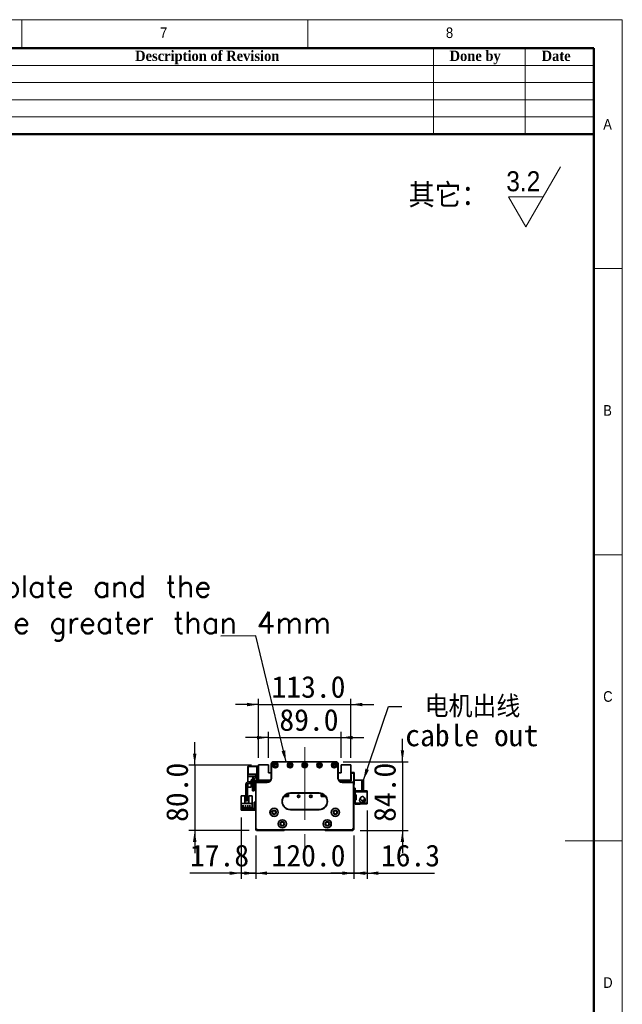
# Model space of a CAD drawing. Header units: millimetres. Extents: x 35 to 2905, y 35 to 2044.
# Tile 9 of 9: x 2167 to 2905, y 839 to 2044. Entities that reach past the tile are written whole.
import ezdxf

# ---------------------------------------------------------------- set-up
doc = ezdxf.new("R2010")
doc.units = ezdxf.units.MM
doc.header["$LTSCALE"] = 7
doc.linetypes.add('CENTERX2', pattern=[20.32, 12.7, -2.54, 2.54, -2.54])
doc.layers.add('黑色实线', color=7, linetype='Continuous')
doc.styles.add('SLDTEXTSTYLE0', font='Gothic.ttf', dxfattribs={"width": 0.913, "bigfont": 'bigfont'})
doc.styles.add('SLDTEXTSTYLE1', font='Gothic.ttf', dxfattribs={"width": 0.913})
doc.styles.add('SLDTEXTSTYLE2', font='timesbd.ttf', dxfattribs={"width": 0.933})
doc.styles.add('SLDTEXTSTYLE8', font='txt')
doc.styles.add('SLDTEXTSTYLE9', font='txt', dxfattribs={"bigfont": 'bigfont'})
doc.dimstyles.new('SLDDIMSTYLE0', dxfattribs={"dimtxt": 26.6, "dimasz": 14, "dimexe": 0, "dimexo": 0.0625, "dimgap": 6.65, "dimtad": 2, "dimdec": 1, "dimrnd": 1e-09, "dimzin": 4, "dimdsep": 46, "dimtxsty": 'SLDTEXTSTYLE8', "dimsah": 1, "dimcen": 0.09, "dimadec": 0, "dimazin": 1, "dimtfac": 1, "dimtdec": 1, "dimtmove": 0, "dimatfit": 0, "dimfxl": 0, "dimfrac": 2, "dimtolj": 1, "dimtzin": 12, "dimarcsym": 0})
doc.dimstyles.new('SLDDIMSTYLE1', dxfattribs={"dimtxt": 26.6, "dimasz": 14, "dimexe": 0, "dimexo": 0.0625, "dimgap": 6.65, "dimtad": 2, "dimdec": 1, "dimrnd": 1e-09, "dimzin": 12, "dimdsep": 46, "dimtxsty": 'SLDTEXTSTYLE8', "dimsah": 1, "dimcen": 0.09, "dimadec": 0, "dimazin": 3, "dimtfac": 1, "dimtdec": 1, "dimtmove": 0, "dimatfit": 0, "dimfxl": 0, "dimfrac": 2, "dimtolj": 1, "dimtzin": 12, "dimarcsym": 0})
doc.dimstyles.new('SLDDIMSTYLE2', dxfattribs={"dimtxt": 0.18, "dimasz": 14, "dimexe": 0, "dimexo": 0.0625, "dimgap": 0, "dimtad": 0, "dimtih": 1, "dimtoh": 1, "dimdec": 0, "dimrnd": 1e-09, "dimzin": 0, "dimdsep": 46, "dimtxsty": 'Standard', "dimsah": 1, "dimcen": 0.09, "dimadec": 0, "dimazin": 0, "dimtfac": 14, "dimtdec": 0, "dimtofl": 0, "dimtmove": 0, "dimatfit": 3, "dimfxl": 0, "dimfrac": 2, "dimtolj": 1, "dimtzin": 0, "dimarcsym": 0})

# ---------------------------------------------------------------- blocks, each defined once
blk = doc.blocks.new('SW_SFSYMBOL_0')
at = {"color": 0, "linetype": 'Continuous', "lineweight": 18}
for p, q in [((24, -36.7), (66.5, 36.8)), ((24, -36.7), (2.8, 0)), ((45.2, 0), (2.8, 0))]:
    blk.add_line(p, q, dxfattribs=at)
at = {"color": 0, "linetype": 'Continuous', "lineweight": 18, "insert": (0, 31.3), "char_height": 24.5, "attachment_point": 1, "style": 'SLDTEXTSTYLE1'}
blk.add_mtext('3.2', dxfattribs=at)
blk = doc.blocks.new('_D')
at = {"layer": '黑色实线'}
for p, q in [((2456.3, 1045.8), (2456.3, 992.9)), ((2576.3, 1045.8), (2576.3, 992.9)), ((2456.3, 999.9), (2428.3, 999.9)), ((2456.3, 999.9), (2576.3, 999.9)), ((2576.3, 999.9), (2604.3, 999.9))]:
    blk.add_line(p, q, dxfattribs=at)
for points in [[(2456.3, 999.9), (2442.3, 1002), (2442.3, 997.8)], [(2576.3, 999.9), (2590.3, 997.8), (2590.3, 1002)]]:
    blk.add_solid(points, dxfattribs=at)
at = {"layer": '黑色实线', "insert": (2475.7, 1034.8), "char_height": 26.6, "attachment_point": 1, "style": 'SLDTEXTSTYLE8'}
blk.add_mtext('120.0', dxfattribs=at)
blk = doc.blocks.new('_D_1')
at = {"layer": '黑色实线'}
for p, q in [((2438.5, 1068), (2438.5, 992.9)), ((2456.3, 1045.8), (2456.3, 992.9)), ((2438.5, 999.9), (2375.9, 999.9)), ((2438.5, 999.9), (2456.3, 999.9)), ((2456.3, 999.9), (2484.3, 999.9))]:
    blk.add_line(p, q, dxfattribs=at)
for points in [[(2438.5, 999.9), (2424.5, 1002), (2424.5, 997.8)], [(2456.3, 999.9), (2470.3, 997.8), (2470.3, 1002)]]:
    blk.add_solid(points, dxfattribs=at)
at = {"layer": '黑色实线', "insert": (2375.9, 1034.8), "char_height": 26.6, "attachment_point": 1, "style": 'SLDTEXTSTYLE8'}
blk.add_mtext('17.8', dxfattribs=at)
blk = doc.blocks.new('_D_2')
at = {"layer": '黑色实线'}
for p, q in [((2635.9, 1136.2), (2635.9, 1164.2)), ((2563.2, 1136.2), (2642.9, 1136.2)), ((2635.9, 1136.2), (2635.9, 1052.2)), ((2584.2, 1052.2), (2642.9, 1052.2)), ((2635.9, 1052.2), (2635.9, 1024.2))]:
    blk.add_line(p, q, dxfattribs=at)
for points in [[(2635.9, 1136.2), (2638, 1150.2), (2633.8, 1150.2)], [(2635.9, 1052.2), (2633.8, 1038.2), (2638, 1038.2)]]:
    blk.add_solid(points, dxfattribs=at)
at = {"layer": '黑色实线', "insert": (2601, 1062.6), "char_height": 26.6, "attachment_point": 1, "rotation": 90, "style": 'SLDTEXTSTYLE8'}
blk.add_mtext('84.0', dxfattribs=at)
blk = doc.blocks.new('_D_3')
at = {"layer": '黑色实线'}
for p, q in [((2381.7, 1132.2), (2381.7, 1160.2)), ((2451, 1132.2), (2374.7, 1132.2)), ((2381.7, 1132.2), (2381.7, 1052.2)), ((2448.5, 1052.2), (2374.7, 1052.2)), ((2381.7, 1052.2), (2381.7, 1024.2))]:
    blk.add_line(p, q, dxfattribs=at)
for points in [[(2381.7, 1132.2), (2383.8, 1146.2), (2379.6, 1146.2)], [(2381.7, 1052.2), (2379.6, 1038.2), (2383.8, 1038.2)]]:
    blk.add_solid(points, dxfattribs=at)
at = {"layer": '黑色实线', "insert": (2346.8, 1062.6), "char_height": 26.6, "attachment_point": 1, "rotation": 90, "style": 'SLDTEXTSTYLE8'}
blk.add_mtext('80.0', dxfattribs=at)
blk = doc.blocks.new('_D_4')
at = {"layer": '黑色实线'}
for p, q in [((2459.8, 1206.2), (2431.8, 1206.2)), ((2459.8, 1141.1), (2459.8, 1213.2)), ((2459.8, 1206.2), (2572.8, 1206.2)), ((2572.8, 1141.1), (2572.8, 1213.2)), ((2572.8, 1206.2), (2600.8, 1206.2))]:
    blk.add_line(p, q, dxfattribs=at)
for points in [[(2459.8, 1206.2), (2445.8, 1208.3), (2445.8, 1204.1)], [(2572.8, 1206.2), (2586.8, 1204.1), (2586.8, 1208.3)]]:
    blk.add_solid(points, dxfattribs=at)
at = {"layer": '黑色实线', "insert": (2475.7, 1241.1), "char_height": 26.6, "attachment_point": 1, "style": 'SLDTEXTSTYLE8'}
blk.add_mtext('113.0', dxfattribs=at)
blk = doc.blocks.new('_D_5')
at = {"layer": '黑色实线'}
for p, q in [((2471.8, 1141.1), (2471.8, 1172.8)), ((2560.8, 1141.1), (2560.8, 1172.8)), ((2471.8, 1165.8), (2443.8, 1165.8)), ((2471.8, 1165.8), (2560.8, 1165.8)), ((2560.8, 1165.8), (2588.8, 1165.8))]:
    blk.add_line(p, q, dxfattribs=at)
for points in [[(2471.8, 1165.8), (2457.8, 1167.9), (2457.8, 1163.7)], [(2560.8, 1165.8), (2574.8, 1163.7), (2574.8, 1167.9)]]:
    blk.add_solid(points, dxfattribs=at)
at = {"layer": '黑色实线', "insert": (2485.3, 1200.7), "char_height": 26.6, "attachment_point": 1, "style": 'SLDTEXTSTYLE8'}
blk.add_mtext('89.0', dxfattribs=at)
blk = doc.blocks.new('_D_6')
at = {"layer": '黑色实线'}
for p, q in [((2592.6, 1076.6), (2592.6, 992.9)), ((2576.3, 1044.3), (2576.3, 992.9)), ((2576.3, 999.9), (2548.3, 999.9)), ((2592.6, 999.9), (2576.3, 999.9)), ((2592.6, 999.9), (2675.2, 999.9))]:
    blk.add_line(p, q, dxfattribs=at)
for points in [[(2576.3, 999.9), (2562.3, 1002), (2562.3, 997.8)], [(2592.6, 999.9), (2606.6, 997.8), (2606.6, 1002)]]:
    blk.add_solid(points, dxfattribs=at)
at = {"layer": '黑色实线', "insert": (2609.6, 1034.8), "char_height": 26.6, "attachment_point": 1, "style": 'SLDTEXTSTYLE8'}
blk.add_mtext('16.3', dxfattribs=at)
blk = doc.blocks.new('SW_NOTE_3')
at = {"layer": '黑色实线', "color": 0, "char_height": 26.6, "attachment_point": 1}
for s, insert, style in [(' 电机出线', (4.1, 13.4), 'SLDTEXTSTYLE9'), ('cable out', (4.1, -21.8), 'SLDTEXTSTYLE8')]:
    blk.add_mtext(s, dxfattribs=dict(at, insert=insert, style=style))
blk = doc.blocks.new('SW_NOTE_4')
at = {"layer": '黑色实线', "color": 0, "insert": (-867.3, 74.1), "char_height": 26.6, "attachment_point": 1, "style": 'SLDTEXTSTYLE9'}
blk.add_mtext('The distance between the load plate and the \\Psteel belt protection belt shall be greater than 4mm', dxfattribs=at)

msp = doc.modelspace()

# ---------------------------------------------------------------- linework, layer by layer
at = {"color": 7, "linetype": 'Continuous', "lineweight": 18}
for p, q in [((2905, 2044), (35, 2044)), ((2170, 2044), (2170, 2009)), ((2520, 2009), (2520, 2044)), ((2905, 35), (2905, 2044)), ((70, 2009), (2870, 2009)), ((2674, 2009), (2674, 1904)), ((2786, 2009), (2786, 1904)), ((2870, 2009), (2870, 1904)), ((2870, 2009), (2870, 70)), ((2030, 1988), (2870, 1988)), ((2030, 1967), (2870, 1967)), ((2030, 1946), (2870, 1946)), ((2030, 1925), (2870, 1925)), ((2905, 1739.5), (2870, 1739.5)), ((2870, 1389.5), (2905, 1389.5)), ((2905, 1039.5), (2835, 1039.5))]:
    msp.add_line(p, q, dxfattribs=at)
at = {"color": 7, "linetype": 'Continuous', "lineweight": 50}
for p, q in [((2870, 2009), (70, 2009)), ((2870, 2009), (2870, 70)), ((2870, 1904), (2030, 1904))]:
    msp.add_line(p, q, dxfattribs=at)
at = {"color": 7, "linetype": 'Continuous', "lineweight": 35}
for p, q in [((2475.33, 1133.43), (2475.33, 1131.43)), ((2475.33, 1133.43), (2475.36, 1133.43)), ((2475.35, 1133.23), (2475.65, 1133.23)), ((2475.35, 1116.23), (2475.35, 1133.23)), ((2475.65, 1133.23), (2475.65, 1116.23)), ((2478.35, 1136.23), (2478.35, 1135.93)), ((2478.35, 1136.23), (2554.35, 1136.23)), ((2554.35, 1135.93), (2478.35, 1135.93)), ((2554.35, 1136.23), (2554.35, 1135.93)), ((2557.05, 1116.23), (2557.05, 1133.23)), ((2557.35, 1133.23), (2557.05, 1133.23)), ((2557.34, 1133.43), (2557.37, 1133.43)), ((2557.35, 1133.23), (2557.35, 1116.23)), ((2557.37, 1133.43), (2557.37, 1131.43)), ((2446.55, 1120.73), (2457.85, 1120.73)), ((2446.55, 1118.13), (2446.55, 1120.73)), ((2447.15, 1130.73), (2446.85, 1130.43)), ((2447.15, 1130.43), (2446.85, 1130.3)), ((2446.85, 1130.3), (2446.85, 1130.43)), ((2446.85, 1121.15), (2446.85, 1130.3)), ((2447.15, 1121.03), (2446.85, 1121.15)), ((2446.85, 1121.03), (2446.85, 1121.15)), ((2446.85, 1121.03), (2447.15, 1120.73)), ((2447.15, 1130.73), (2447.15, 1130.43)), ((2447.15, 1130.73), (2457.85, 1130.73)), ((2447.15, 1130.43), (2447.15, 1121.03)), ((2457.85, 1130.43), (2447.15, 1130.43)), ((2447.15, 1121.03), (2457.85, 1121.03)), ((2447.15, 1121.03), (2447.15, 1120.73)), ((2457.85, 1129.73), (2457.85, 1130.73)), ((2457.85, 1130.73), (2459.85, 1130.73)), ((2459.85, 1129.73), (2457.85, 1129.73)), ((2457.85, 1129.73), (2457.85, 1121.23)), ((2457.85, 1121.23), (2459.85, 1121.23)), ((2457.85, 1120.23), (2457.85, 1121.23)), ((2459.85, 1120.23), (2457.85, 1120.23)), ((2457.85, 1120.23), (2457.85, 1113.23)), ((2471.85, 1132.23), (2459.85, 1132.23)), ((2459.85, 1132.23), (2459.85, 1113.73)), ((2471.85, 1122.73), (2471.85, 1132.23)), ((2475.35, 1122.73), (2471.85, 1122.73)), ((2475.33, 1131.43), (2475.35, 1131.43)), ((2557.37, 1131.43), (2557.35, 1131.43)), ((2560.85, 1122.73), (2557.35, 1122.73)), ((2560.85, 1132.23), (2560.85, 1122.73)), ((2572.85, 1132.23), (2560.85, 1132.23)), ((2572.85, 1113.73), (2572.85, 1132.23)), ((2572.85, 1123.23), (2576.55, 1123.23)), ((2576.55, 1122.23), (2572.85, 1122.23)), ((2572.85, 1120.73), (2573.35, 1120.73)), ((2573.35, 1120.73), (2573.35, 1112.73)), ((2576.55, 1122.23), (2576.55, 1123.23)), ((2576.55, 1123.23), (2576.85, 1122.93)), ((2576.55, 1109.23), (2576.55, 1122.23)), ((2576.85, 1122.1), (2576.55, 1122.23)), ((2576.85, 1122.93), (2576.85, 1122.1)), ((2576.85, 1122.1), (2576.85, 1109.35)), ((2444.35, 1108.23), (2444.35, 1089.23)), ((2446.35, 1108.23), (2446.35, 1089.23)), ((2446.55, 1118.13), (2454.21, 1118.13)), ((2446.55, 1111.47), (2446.55, 1118.13)), ((2446.55, 1105.23), (2446.55, 1108.97)), ((2456.35, 1111.73), (2447.85, 1111.73)), ((2456.35, 1109.73), (2447.85, 1109.73)), ((2450.85, 1114.23), (2452.35, 1114.23)), ((2450.85, 1111.73), (2450.85, 1114.23)), ((2450.85, 1105.23), (2450.85, 1109.73)), ((2452.35, 1114.75), (2452.35, 1111.73)), ((2452.35, 1109.73), (2452.35, 1108.73)), ((2452.35, 1108.73), (2454.35, 1108.73)), ((2452.35, 1100.73), (2452.35, 1108.73)), ((2454.35, 1114.73), (2454.35, 1111.73)), ((2454.35, 1114.23), (2455.85, 1114.23)), ((2454.35, 1109.73), (2454.35, 1108.73)), ((2454.35, 1108.73), (2454.35, 1100.73)), ((2455.85, 1114.23), (2455.85, 1111.73)), ((2455.85, 1109.73), (2455.85, 1105.23)), ((2456.65, 1109.73), (2456.35, 1109.73)), ((2456.35, 1054.73), (2456.35, 1109.73)), ((2456.65, 1109.73), (2456.65, 1054.85)), ((2457.85, 1110.93), (2457.85, 1111.23)), ((2457.85, 1111.23), (2470.35, 1111.23)), ((2470.35, 1110.93), (2457.85, 1110.93)), ((2459.85, 1113.73), (2474.68, 1113.73)), ((2459.85, 1113.73), (2459.85, 1113.23)), ((2460.15, 1111.23), (2460.15, 1113.73)), ((2460.84, 1112.73), (2461.84, 1113.73)), ((2460.84, 1112.73), (2460.84, 1111.23)), ((2461.44, 1111.68), (2462.39, 1112.63)), ((2461.44, 1111.23), (2461.44, 1111.68)), ((2473.82, 1112.63), (2462.39, 1112.63)), ((2470.35, 1110.93), (2470.35, 1111.23)), ((2472.77, 1113.73), (2472.98, 1113.52)), ((2474.35, 1113.23), (2473.68, 1113.23)), ((2475.65, 1116.23), (2475.35, 1116.23)), ((2557.35, 1116.23), (2557.05, 1116.23)), ((2558.02, 1113.73), (2572.85, 1113.73)), ((2559.02, 1113.23), (2558.35, 1113.23)), ((2570.3, 1112.63), (2558.88, 1112.63)), ((2559.93, 1113.73), (2559.72, 1113.52)), ((2559.72, 1113.52), (2559.93, 1113.73)), ((2559.72, 1113.52), (2559.72, 1113.52)), ((2562.35, 1111.23), (2562.35, 1110.93)), ((2562.35, 1111.23), (2574.85, 1111.23)), ((2574.85, 1110.93), (2562.35, 1110.93)), ((2570.3, 1112.63), (2571.25, 1111.68)), ((2571.85, 1112.73), (2570.85, 1113.73)), ((2571.25, 1111.23), (2571.25, 1111.68)), ((2573.35, 1112.73), (2571.85, 1112.73)), ((2571.85, 1111.23), (2571.85, 1112.73)), ((2573.35, 1113.73), (2572.85, 1113.73)), ((2574.85, 1111.23), (2574.85, 1110.93)), ((2576.05, 1054.85), (2576.05, 1109.73)), ((2576.35, 1109.73), (2576.05, 1109.73)), ((2576.35, 1109.73), (2576.35, 1054.73)), ((2576.35, 1109.23), (2576.55, 1109.23)), ((2576.55, 1108.23), (2576.35, 1108.23)), ((2576.85, 1109.35), (2576.55, 1109.23)), ((2576.55, 1108.23), (2576.55, 1109.23)), ((2576.85, 1108.53), (2576.55, 1108.23)), ((2586.25, 1113.73), (2576.85, 1113.73)), ((2576.85, 1109.35), (2576.85, 1108.53)), ((2586.25, 1100.73), (2586.25, 1113.73)), ((2586.25, 1113.73), (2588.25, 1113.73)), ((2588.25, 1113.73), (2588.25, 1100.73)), ((2450.85, 1105.23), (2446.55, 1105.23)), ((2454.35, 1100.73), (2452.35, 1100.73)), ((2456.35, 1105.23), (2455.85, 1105.23)), ((2494.24, 1094.87), (2494.24, 1096.6)), ((2494.84, 1095.33), (2494.84, 1096.89)), ((2496.35, 1093.83), (2496.35, 1097.41)), ((2498.85, 1098.03), (2533.85, 1098.03)), ((2498.85, 1098.03), (2498.85, 1097.73)), ((2533.85, 1097.73), (2498.85, 1097.73)), ((2533.85, 1098.03), (2533.85, 1097.73)), ((2536.35, 1097.41), (2536.35, 1093.83)), ((2537.35, 1097.09), (2537.35, 1093.93)), ((2538.15, 1096.75), (2538.15, 1095.03)), ((2538.15, 1096.75), (2538.15, 1095.03)), ((2538.45, 1094.87), (2538.45, 1096.6)), ((2538.45, 1094.87), (2538.45, 1096.6)), ((2578.25, 1103.73), (2576.35, 1103.73)), ((2578.25, 1100.73), (2578.25, 1103.73)), ((2586.25, 1100.73), (2578.25, 1100.73)), ((2578.25, 1100.73), (2578.25, 1099.53)), ((2578.25, 1095.53), (2578.25, 1099.53)), ((2578.25, 1099.53), (2592.65, 1099.53)), ((2584.25, 1100.73), (2584.25, 1100.53)), ((2592.65, 1100.53), (2584.25, 1100.53)), ((2588.25, 1100.73), (2586.25, 1100.73)), ((2592.65, 1100.53), (2592.65, 1099.53)), ((2592.65, 1099.53), (2592.65, 1085.53)), ((2438.55, 1094.42), (2442.85, 1094.42)), ((2438.55, 1094.42), (2438.55, 1085.12)), ((2452.15, 1085.12), (2438.55, 1085.12)), ((2438.55, 1085.12), (2438.55, 1078.92)), ((2442.85, 1085.42), (2442.85, 1094.42)), ((2447.85, 1085.42), (2442.85, 1085.42)), ((2444.35, 1088.23), (2444.35, 1089.23)), ((2444.35, 1089.23), (2446.35, 1089.23)), ((2446.35, 1088.23), (2444.35, 1088.23)), ((2446.35, 1089.23), (2446.35, 1088.23)), ((2447.85, 1094.42), (2447.85, 1085.42)), ((2447.85, 1094.42), (2452.15, 1094.42)), ((2452.15, 1094.42), (2452.15, 1085.12)), ((2452.15, 1078.92), (2452.15, 1085.12)), ((2454.35, 1086.92), (2456.35, 1086.92)), ((2454.35, 1085.92), (2454.35, 1086.92)), ((2456.35, 1085.92), (2454.35, 1085.92)), ((2454.35, 1077.92), (2454.35, 1085.92)), ((2490.93, 1093.83), (2496.35, 1093.83)), ((2491, 1093.93), (2496.35, 1093.93)), ((2493.6, 1094.23), (2491.25, 1094.23)), ((2494.24, 1094.87), (2493.6, 1094.23)), ((2493.74, 1094.23), (2493.6, 1094.23)), ((2493.74, 1094.23), (2494.84, 1095.33)), ((2536.35, 1093.93), (2541.7, 1093.93)), ((2536.35, 1093.83), (2541.77, 1093.83)), ((2538.15, 1095.03), (2538.95, 1094.23)), ((2538.15, 1095.03), (2538.15, 1095.03)), ((2538.95, 1094.23), (2538.15, 1095.03)), ((2539.1, 1094.23), (2538.45, 1094.87)), ((2538.45, 1094.87), (2539.1, 1094.23)), ((2538.45, 1094.87), (2538.45, 1094.87)), ((2539.1, 1094.23), (2538.95, 1094.23)), ((2538.95, 1094.23), (2538.95, 1094.23)), ((2541.45, 1094.23), (2539.1, 1094.23)), ((2579.25, 1095.53), (2578.25, 1095.53)), ((2578.25, 1095.53), (2578.25, 1095.03)), ((2578.25, 1095.03), (2578.25, 1090.03)), ((2579.25, 1095.03), (2578.25, 1095.03)), ((2578.25, 1089.53), (2578.25, 1090.03)), ((2578.25, 1090.03), (2579.25, 1090.03)), ((2578.25, 1085.53), (2578.25, 1089.53)), ((2578.25, 1089.53), (2579.25, 1089.53)), ((2592.65, 1085.53), (2578.25, 1085.53)), ((2578.25, 1085.53), (2578.25, 1084.33)), ((2584.25, 1084.33), (2578.25, 1084.33)), ((2579.25, 1089.53), (2579.25, 1095.53)), ((2583.7, 1090.32), (2583.6, 1089.53)), ((2583.93, 1090.96), (2583.8, 1090.64)), ((2583.81, 1091.1), (2583.84, 1091.12)), ((2583.84, 1087.94), (2583.81, 1087.95)), ((2583.84, 1091.12), (2584.23, 1091.69)), ((2584, 1091.04), (2583.84, 1091.12)), ((2583.97, 1090.94), (2583.84, 1091)), ((2584.25, 1084.53), (2592.65, 1084.53)), ((2584.25, 1084.53), (2584.25, 1084.33)), ((2589.14, 1090.08), (2589.17, 1090.1)), ((2592.65, 1085.53), (2592.65, 1084.53)), ((2438.55, 1076.92), (2438.55, 1078.92)), ((2438.55, 1078.92), (2439.55, 1078.92)), ((2439.55, 1076.92), (2438.55, 1076.92)), ((2438.85, 1080.22), (2438.85, 1079.52)), ((2451.85, 1080.22), (2438.85, 1080.22)), ((2438.85, 1079.52), (2451.85, 1079.52)), ((2439.55, 1078.92), (2439.55, 1076.92)), ((2453.35, 1078.92), (2439.55, 1078.92)), ((2453.35, 1076.92), (2439.55, 1076.92)), ((2442.29, 1082.47), (2439.79, 1082.47)), ((2439.79, 1082.47), (2439.79, 1082.17)), ((2439.79, 1082.17), (2442.29, 1082.17)), ((2442.29, 1082.17), (2442.29, 1082.47)), ((2443.33, 1082.47), (2443.33, 1082.17)), ((2444.83, 1082.47), (2443.33, 1082.47)), ((2443.33, 1082.17), (2444.83, 1082.17)), ((2444.83, 1082.17), (2444.83, 1082.47)), ((2447.37, 1082.47), (2445.87, 1082.47)), ((2445.87, 1082.47), (2445.87, 1082.17)), ((2445.87, 1082.17), (2447.37, 1082.17)), ((2447.37, 1082.17), (2447.37, 1082.47)), ((2449.91, 1082.47), (2448.41, 1082.47)), ((2448.41, 1082.47), (2448.41, 1082.17)), ((2448.41, 1082.17), (2449.91, 1082.17)), ((2449.91, 1082.17), (2449.91, 1082.47)), ((2451.85, 1079.52), (2451.85, 1080.22)), ((2453.35, 1078.92), (2453.35, 1076.92)), ((2454.35, 1077.92), (2456.35, 1077.92)), ((2454.35, 1076.92), (2454.35, 1077.92)), ((2456.35, 1076.92), (2454.35, 1076.92)), ((2498.85, 1077.73), (2498.85, 1077.43)), ((2498.85, 1077.73), (2533.85, 1077.73)), ((2533.85, 1077.43), (2498.85, 1077.43)), ((2533.85, 1077.73), (2533.85, 1077.43)), ((2456.65, 1054.85), (2456.35, 1054.73)), ((2458.35, 1052.73), (2456.35, 1054.73)), ((2456.35, 1053.23), (2456.35, 1054.73)), ((2457.35, 1052.23), (2456.35, 1053.23)), ((2456.65, 1054.85), (2458.47, 1053.03)), ((2491.35, 1052.23), (2457.35, 1052.23)), ((2458.47, 1053.03), (2458.35, 1052.73)), ((2574.35, 1052.73), (2458.35, 1052.73)), ((2458.47, 1053.03), (2574.23, 1053.03)), ((2491.35, 1052.23), (2491.85, 1052.73)), ((2541.35, 1052.23), (2540.85, 1052.73)), ((2575.35, 1052.23), (2541.35, 1052.23)), ((2574.23, 1053.03), (2576.05, 1054.85)), ((2574.23, 1053.03), (2574.35, 1052.73)), ((2576.35, 1054.73), (2574.35, 1052.73)), ((2575.35, 1052.23), (2576.35, 1053.23)), ((2576.05, 1054.85), (2576.35, 1054.73)), ((2576.35, 1053.23), (2576.35, 1054.73))]:
    msp.add_line(p, q, dxfattribs=at)
at = {"color": 7, "linetype": 'Continuous', "lineweight": 35, "flags": 128}
msp.add_lwpolyline([(2453.35, 1076.92), (2453.94, 1076.98), (2454.35, 1077.09)], dxfattribs=at)
at = {"color": 7, "linetype": 'Continuous', "lineweight": 35}
for centre, radius in [((2480.35, 1131.98), 3.25), ((2480.35, 1131.98), 3), ((2480.35, 1131.98), 1.6), ((2480.35, 1131.98), 1.25), ((2498.35, 1131.98), 3.25), ((2498.35, 1131.98), 3), ((2498.35, 1131.98), 1.6), ((2498.35, 1131.98), 1.25), ((2516.35, 1131.98), 3.25), ((2516.35, 1131.98), 3), ((2516.35, 1131.98), 1.6), ((2516.35, 1131.98), 1.25), ((2534.35, 1131.98), 3.25), ((2534.35, 1131.98), 3), ((2534.35, 1131.98), 1.6), ((2534.35, 1131.98), 1.25), ((2552.35, 1131.98), 3.25), ((2552.35, 1131.98), 3), ((2552.35, 1131.98), 1.6), ((2552.35, 1131.98), 1.25), ((2508.85, 1093.93), 1.53), ((2508.85, 1093.93), 1.25), ((2523.85, 1093.93), 1.53), ((2523.85, 1093.93), 1.25), ((2478.85, 1074.26), 5.03), ((2478.85, 1074.26), 5), ((2478.85, 1074.26), 2.65), ((2478.85, 1074.26), 2.1), ((2553.85, 1074.26), 5.03), ((2553.85, 1074.26), 5), ((2553.85, 1074.26), 2.65), ((2553.85, 1074.26), 2.1), ((2488.85, 1060.26), 5.03), ((2488.85, 1060.26), 5), ((2488.85, 1060.26), 2.65), ((2488.85, 1060.26), 2.1), ((2543.85, 1060.26), 5.03), ((2543.85, 1060.26), 5), ((2543.85, 1060.26), 2.65), ((2543.85, 1060.26), 2.1)]:
    msp.add_circle(centre, radius, dxfattribs=at)
for centre, radius, start, end in [((2478.35, 1133.23), 3, 90, 180), ((2478.35, 1133.23), 2.7, 90, 180), ((2554.35, 1133.23), 3, 0, 90), ((2554.35, 1133.23), 2.7, 0, 90), ((2455.85, 1120.73), 2, 274.78019, 0), ((2447.85, 1108.23), 3.5, 90, 180), ((2447.85, 1108.23), 1.5, 90, 180), ((2456.35, 1114.75), 4, 94.78019, 180), ((2456.35, 1114.73), 2, 94.78019, 180), ((2455.85, 1120.7), 4, 274.78019, 300), ((2456.35, 1113.23), 1.5, 270, 0), ((2457.85, 1109.73), 1.5, 90, 180), ((2457.85, 1109.73), 1.2, 90, 180), ((2456.35, 1113.23), 3.5, 325.1501, 0), ((2470.35, 1116.23), 5.3, 270, 0), ((2470.35, 1116.23), 5, 270, 0), ((2473.68, 1114.23), 1, 224.99989, 270), ((2562.35, 1116.23), 5.3, 180, 270), ((2562.35, 1116.23), 5, 180, 270), ((2559.02, 1114.23), 1, 270, 315.00006), ((2559.02, 1114.23), 1, 270, 315.00006), ((2574.85, 1109.73), 1.5, 0, 90), ((2574.85, 1109.73), 1.2, 0, 90), ((2498.85, 1087.73), 10.3, 90, 270), ((2498.85, 1087.73), 10, 90, 270), ((2533.85, 1087.73), 10.3, 270, 90), ((2533.85, 1087.73), 10, 270, 90), ((2586.85, 1089.53), 3.4, 207.88541, 44.31348), ((2586.85, 1089.53), 3.45, 237.57421, 0), ((2586.85, 1089.53), 2.5, 274.06825, 11.05475), ((2586.85, 1089.53), 2.6, 277.27427, 10.90897), ((2586.85, 1089.53), 3.45, 0, 47.89891), ((2453.35, 1079.92), 1, 270, 0)]:
    msp.add_arc(centre, radius, start, end, dxfattribs=at)
for points, knots in [([(2584.68, 1092.45), (2584.49, 1092.09), (2584.16, 1091.44), (2583.7, 1090.38), (2583.48, 1089.56), (2583.43, 1088.89), (2583.53, 1088.33), (2583.75, 1087.72), (2584.21, 1087.12), (2584.89, 1086.69), (2585.62, 1086.45), (2586.38, 1086.45), (2587.09, 1086.68), (2587.27, 1086.8), (2587.22, 1086.84), (2587.2, 1086.85)], [0, 0, 0, 0, 0.180096, 0.3300055, 0.4496466, 0.5397486, 0.5746271, 0.6053243, 0.6784028, 0.7214105, 0.7619859, 0.8291659, 0.8886692, 0.9606029, 1, 1, 1, 1]), ([(2588.24, 1093.29), (2588.49, 1093.06), (2588.99, 1092.6), (2589.39, 1091.68), (2589.43, 1090.76), (2589.15, 1089.97), (2588.64, 1089.35), (2587.95, 1088.94), (2587.14, 1088.78), (2586.3, 1088.88), (2585.52, 1089.25), (2584.9, 1089.85), (2584.51, 1090.62), (2584.42, 1091.46), (2584.53, 1092.22), (2584.87, 1092.81), (2585.4, 1093.23), (2586.14, 1093.48), (2586.88, 1093.56), (2587.43, 1093.58), (2587.69, 1093.57), (2587.77, 1093.57), (2587.79, 1093.56), (2587.87, 1093.53), (2588.02, 1093.44), (2588.16, 1093.35), (2588.24, 1093.29)], [0, 0, 0, 0, 0.0648168, 0.1297791, 0.1897318, 0.2426186, 0.294414, 0.3462424, 0.3987239, 0.4521996, 0.5066009, 0.5614519, 0.6160507, 0.6697713, 0.7270686, 0.7653761, 0.8036916, 0.858909, 0.9142291, 0.9495541, 0.964001, 0.964851, 0.9657589, 0.9687102, 0.9805282, 1, 1, 1, 1]), ([(2589.07, 1088.38), (2589.18, 1088.63), (2589.37, 1089.1), (2589.41, 1089.61), (2589.33, 1089.91), (2589.3, 1090.01)], [0, 0, 0, 0, 0.43597607, 0.8267396, 1, 1, 1, 1])]:
    msp.add_open_spline(points, degree=3, knots=knots, dxfattribs=at)
at = {"layer": '黑色实线', "linetype": 'CENTERX2', "lineweight": 18}
msp.add_line((2516.35, 1154.18), (2516.35, 1010.28), dxfattribs=at)

# ---------------------------------------------------------------- block references
at = {"color": 7, "linetype": 'Continuous', "lineweight": 18}
msp.add_blockref('SW_SFSYMBOL_0', (2763.03, 1827.32), dxfattribs=at)
at = {"layer": '黑色实线'}
for name, p in [('SW_NOTE_4', (2413.5, 1289.98)), ('SW_NOTE_3', (2635.3, 1203.6))]:
    msp.add_blockref(name, p, dxfattribs=at)

# ---------------------------------------------------------------- texts
at = {"color": 7, "linetype": 'Continuous', "lineweight": 0}
for s, insert, char_height, attachment_point, style in [('7', (2339.17, 2034.52), 12.96, 1, 'SLDTEXTSTYLE1'), ('8', (2689.17, 2034.52), 12.96, 1, 'SLDTEXTSTYLE1'), ('Description of Revision', (2397.01, 2006.1), 12.6, 2, 'SLDTEXTSTYLE2'), ('Done by', (2724.88, 2006.1), 12.6, 2, 'SLDTEXTSTYLE2'), ('Date', (2824, 2006.1), 12.6, 2, 'SLDTEXTSTYLE2'), ('A', (2881.67, 1922.52), 12.96, 1, 'SLDTEXTSTYLE1'), ('B', (2881.67, 1572.52), 12.96, 1, 'SLDTEXTSTYLE1'), ('C', (2881.67, 1222.52), 12.96, 1, 'SLDTEXTSTYLE1'), ('D', (2881.67, 872.52), 12.96, 1, 'SLDTEXTSTYLE1')]:
    msp.add_mtext(s, dxfattribs=dict(at, insert=insert, char_height=char_height, attachment_point=attachment_point, style=style))
at = {"color": 7, "linetype": 'Continuous', "lineweight": 18, "insert": (2643.32, 1843.08), "char_height": 25.929, "attachment_point": 1, "style": 'SLDTEXTSTYLE0'}
msp.add_mtext('其它：', dxfattribs=at)

# ---------------------------------------------------------------- dimensions: what is measured, and where the dimension line sits
at = {"layer": '黑色实线'}
for base, p1, p2, dimstyle, picture, middle in [((2572.85, 1206.23), (2459.85, 1132.23), (2572.85, 1132.23), 'SLDDIMSTYLE0', '_D_4', (2518.06, 1206.23)), ((2560.85, 1165.83), (2471.85, 1132.23), (2560.85, 1132.23), 'SLDDIMSTYLE0', '_D_5', (2518.06, 1165.83)), ((2576.35, 999.86), (2592.65, 1085.53), (2576.35, 1053.23), 'SLDDIMSTYLE1', '_D_6', (2642.42, 999.86)), ((2456.35, 999.86), (2438.55, 1076.92), (2456.35, 1054.73), 'SLDDIMSTYLE1', '_D_1', (2408.63, 999.86)), ((2576.35, 999.86), (2456.35, 1054.73), (2576.35, 1054.73), 'SLDDIMSTYLE0', '_D', (2518.06, 999.86))]:
    dim = msp.add_linear_dim(base=base, p1=p1, p2=p2, dimstyle=dimstyle, dxfattribs=at)
    dim.commit()
    dim.dimension.update_dxf_attribs({"geometry": picture, "text_midpoint": middle, "dimtype": 160})
for base, p1, p2, picture, middle in [((2381.7, 1052.23), (2459.85, 1132.23), (2457.35, 1052.23), '_D_3', (2381.7, 1095.35)), ((2635.93, 1052.23), (2554.35, 1136.23), (2575.35, 1052.23), '_D_2', (2635.93, 1095.35))]:
    dim = msp.add_linear_dim(base=base, p1=p1, p2=p2, angle=90, dimstyle='SLDDIMSTYLE0', dxfattribs=at)
    dim.commit()
    dim.dimension.update_dxf_attribs({"geometry": picture, "text_midpoint": middle, "dimtype": 160})

# ---------------------------------------------------------------- leaders
for points in [[(2493.44, 1135.93), (2456.46, 1290.23), (2413.5, 1289.98)], [(2588.25, 1113.73), (2618.89, 1203.6), (2635.3, 1203.6)]]:
    msp.add_leader(points, dimstyle='SLDDIMSTYLE2', dxfattribs=at)

doc.saveas('drawing.dxf')
